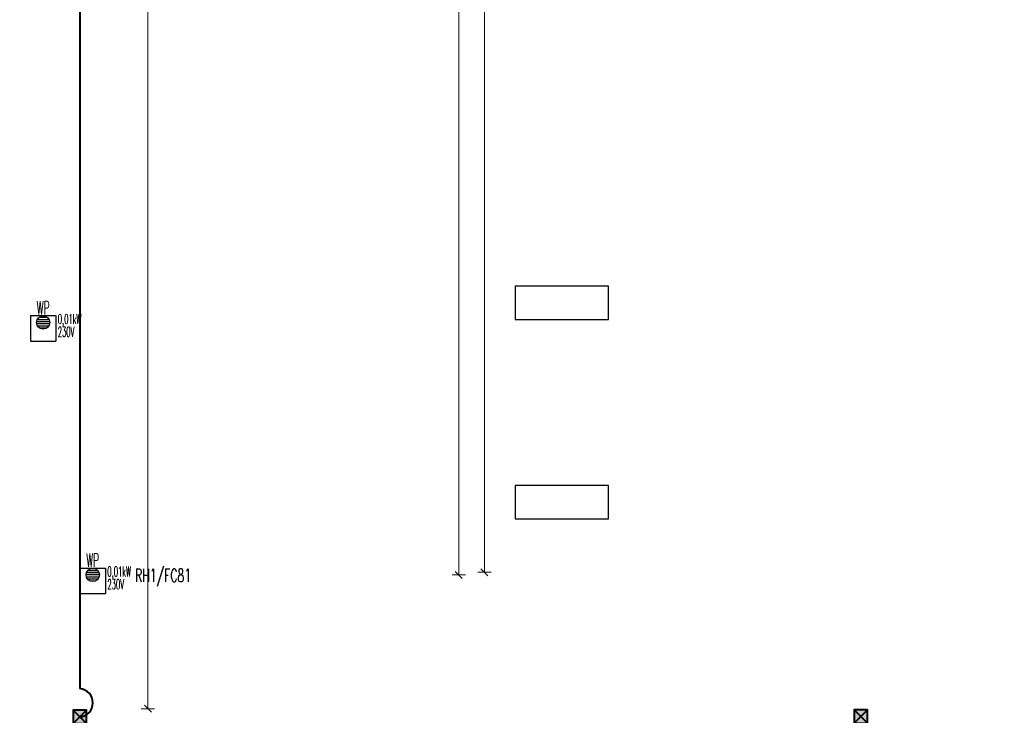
# Model space of a CAD drawing. Header units: millimetres. Extents: x -7955266 to 72030, y -46136 to 9299934.
# Tile 136 of 203: x -5103226 to -5073595, y 6541509 to 6562457. Entities that reach past the tile are written whole.
import ezdxf
from ezdxf.enums import TextEntityAlignment as Align

# ---------------------------------------------------------------- set-up
doc = ezdxf.new("R2010")
doc.units = ezdxf.units.MM
doc.header["$LTSCALE"] = 10
for name, color, linetype, lineweight in [('!XREF', 8, 'Continuous', 5), ('BMS_urzadzenia_nr_obw_magistrala', 140, 'Continuous', 13), ('BMS_urzadzenia_WE_WY', 30, 'Continuous', 20), ('IE_ATRYBUTY_ BLOCK_1', 7, 'Continuous', 25), ('IE_ATRYBUTY_ BLOCK_2', 7, 'Continuous', 18), ('IE_urzadzenia', 30, 'Continuous', 25), ('IE_urzadzenia_nr_obw', 94, 'Continuous', 20), ('IE_zwody', 140, 'Continuous', 40), ('XREF_E_PRZ24002_rzut dachu$0$0-DACH-ISTN', 8, 'Continuous', 5), ('XREF_E_PRZ24002_rzut dachu$0$DO-HALA-WYMIAR', 8, 'Continuous', 5)]:
    doc.layers.add(name, color=color, linetype=linetype, lineweight=lineweight)
doc.layers.add('0-NASWIETLA', color=7, linetype='Continuous')
doc.styles.add('ROMANS', font='romans.shx', dxfattribs={"width": 0.8})
doc.styles.add('XREF_E_PRZ24002_rzut dachu$0$CP_ATTR', font='ROMANS.SHX')
doc.styles.add('XREF_E_PRZ24002_rzut dachu$0$ROMANS', font='romans.shx', dxfattribs={"width": 0.8})
doc.dimstyles.new('XREF_E_PRZ24002_rzut dachu$0$STANDARD', dxfattribs={"dimscale": 1.4, "dimtxt": 21, "dimasz": 0.5, "dimexe": 0.2, "dimexo": 0.1, "dimgap": 6, "dimtad": 1, "dimdec": 1, "dimrnd": 0.5, "dimzin": 12, "dimdsep": 46, "dimtxsty": 'XREF_E_PRZ24002_rzut dachu$0$ROMANS', "dimblk1": 'XREF_E_PRZ24002_rzut dachu$0$Q', "dimblk2": 'XREF_E_PRZ24002_rzut dachu$0$Q', "dimsah": 1, "dimcen": 0.5, "dimse1": 1, "dimse2": 1, "dimclrd": 8, "dimclre": 8, "dimclrt": 7, "dimadec": 0, "dimazin": 0, "dimtfac": 1, "dimtdec": 1, "dimtix": 1, "dimtmove": 2, "dimatfit": 3, "dimldrblk": 'XREF_E_PRZ24002_rzut dachu$0$Q', "dimfxl": 1, "dimtolj": 1, "dimtzin": 12, "dimarcsym": 0})

# ---------------------------------------------------------------- blocks, each defined once
blk = doc.blocks.new('XREF_E_PRZ24002_rzut dachu$0$Q')
for p, q in [((10.6, 10.6), (-10.6, -10.6)), ((0, 20), (0, -20))]:
    blk.add_line(p, q)
blk = doc.blocks.new('*D270')
at = {"layer": 'XREF_E_PRZ24002_rzut dachu$0$DO-HALA-WYMIAR', "color": 8, "lineweight": -2, "transparency": 16777216}
blk.add_line((-268247.4, 259090.3), (-268247.4, 268362.3), dxfattribs=at)
at = {"layer": 'XREF_E_PRZ24002_rzut dachu$0$DO-HALA-WYMIAR', "color": 8, "linetype": 'ByBlock', "lineweight": -2, "transparency": 16777216}
for p, rotation in [((-268247.4, 268363.3), 90), ((-268247.4, 259089.3), 270)]:
    blk.add_blockref('XREF_E_PRZ24002_rzut dachu$0$Q', p, dxfattribs=dict(at, rotation=rotation))
at = {"layer": 'XREF_E_PRZ24002_rzut dachu$0$DO-HALA-WYMIAR', "color": 7, "transparency": 16777216, "insert": (-268280.4, 263726.3), "char_height": 42, "attachment_point": 5, "rotation": 90, "style": 'XREF_E_PRZ24002_rzut dachu$0$ROMANS'}
blk.add_mtext('\\A1;9274', dxfattribs=at)
blk = doc.blocks.new('*D385')
at = {"layer": 'XREF_E_PRZ24002_rzut dachu$0$DO-HALA-WYMIAR', "color": 8, "lineweight": -2, "transparency": 16777216}
blk.add_line((-267234.5, 259501.3), (-267234.5, 267907.3), dxfattribs=at)
at = {"layer": 'XREF_E_PRZ24002_rzut dachu$0$DO-HALA-WYMIAR', "color": 8, "linetype": 'ByBlock', "lineweight": -2, "transparency": 16777216}
for p, rotation in [((-267234.5, 267908.3), 90), ((-267234.5, 259500.3), 270)]:
    blk.add_blockref('XREF_E_PRZ24002_rzut dachu$0$Q', p, dxfattribs=dict(at, rotation=rotation))
at = {"layer": 'XREF_E_PRZ24002_rzut dachu$0$DO-HALA-WYMIAR', "color": 7, "transparency": 16777216, "insert": (-267267.5, 263704.3), "char_height": 42, "attachment_point": 5, "rotation": 90, "style": 'XREF_E_PRZ24002_rzut dachu$0$ROMANS'}
blk.add_mtext('\\A1;8408', dxfattribs=at)
blk = doc.blocks.new('*D386')
at = {"layer": 'XREF_E_PRZ24002_rzut dachu$0$DO-HALA-WYMIAR', "color": 8, "lineweight": -2, "transparency": 16777216}
blk.add_line((-267311.9, 259493.3), (-267311.9, 267915.3), dxfattribs=at)
at = {"layer": 'XREF_E_PRZ24002_rzut dachu$0$DO-HALA-WYMIAR', "color": 8, "linetype": 'ByBlock', "lineweight": -2, "transparency": 16777216}
for p, rotation in [((-267311.9, 267916.3), 90), ((-267311.9, 259492.3), 270)]:
    blk.add_blockref('XREF_E_PRZ24002_rzut dachu$0$Q', p, dxfattribs=dict(at, rotation=rotation))
at = {"layer": 'XREF_E_PRZ24002_rzut dachu$0$DO-HALA-WYMIAR', "color": 7, "transparency": 16777216, "insert": (-267344.9, 263704.3), "char_height": 42, "attachment_point": 5, "rotation": 90, "style": 'XREF_E_PRZ24002_rzut dachu$0$ROMANS'}
blk.add_mtext('\\A1;8424', dxfattribs=at)
blk = doc.blocks.new('urzadzenie_wpust dachowy')
h = blk.add_hatch()
h.set_pattern_fill('ANSI31', color=256, scale=10, angle=315, style=0)
h.set_pattern_definition([(0, (3e-14, -297.45), (1e-14, 31.75), [])])
edge = h.paths.add_edge_path()
edge.add_arc((-1, -104), 100, 0, 360)
for p, q in [((-192, 0), (192, 0)), ((-192, 0), (-192, -384)), ((192, 0), (192, -384)), ((-192, -384), (192, -384))]:
    blk.add_line(p, q)
blk.add_circle((-1, -104), 100)
at = {"layer": 'BMS_urzadzenia_nr_obw_magistrala', "style": 'ROMANS', "width": 0.5, "flags": 8}
blk.add_attdef('ADR_BMS', (239, -153), '', height=150, dxfattribs=at)
at = {"layer": 'BMS_urzadzenia_WE_WY', "style": 'ROMANS', "width": 0.5, "flags": 8}
blk.add_attdef('BMS_WE_WY', (239, -358), '', height=150, dxfattribs=at)
at = {"layer": 'IE_ATRYBUTY_ BLOCK_1', "style": 'ROMANS', "width": 0.5, "flags": 8}
blk.add_attdef('TYP', text='', height=200, dxfattribs=at).set_placement((-1, 18), align=Align.CENTER)
at = {"layer": 'IE_ATRYBUTY_ BLOCK_2', "style": 'ROMANS', "width": 0.5, "flags": 8}
for tag, p in [('OPIS1', (-1, -366)), ('OPIS2', (-1, -759))]:
    blk.add_attdef(tag, text='', height=150, dxfattribs=at).set_placement(p, align=Align.CENTER)
at = {"layer": 'IE_urzadzenia_nr_obw', "style": 'ROMANS', "width": 0.5, "flags": 8}
blk.add_attdef('NR_OBW', text='', height=150, dxfattribs=at).set_placement((-1, -570), align=Align.CENTER)
blk = doc.blocks.new('G$C4A87D2E6')
at = {"layer": '0-NASWIETLA', "color": 1}
for points in [[(-8651.5, -7986), (-8651.5, -7886), (-8931.5, -7886), (-8931.5, -7986)], [(-8651.5, -8586), (-8651.5, -8486), (-8931.5, -8486), (-8931.5, -8586)]]:
    blk.add_lwpolyline(points, close=True, dxfattribs=at)
blk = doc.blocks.new('polaczenie_skrecane')
blk.add_hatch(color=256).paths.add_polyline_path([(-100, -100), (100, -100), (100, 100), (-100, 100)])
for p, q in [((100, -100), (-100, 100)), ((100, 100), (-100, -100))]:
    blk.add_line(p, q)
blk.add_lwpolyline([(-100, -100), (100, -100), (100, 100), (-100, 100)], close=True)
at = {"layer": 'IE_ATRYBUTY_ BLOCK_1', "style": 'ROMANS', "width": 0.7, "flags": 8}
blk.add_attdef('TYP', text='', height=200, dxfattribs=at).set_placement((0, 120), align=Align.CENTER)
at = {"layer": 'IE_ATRYBUTY_ BLOCK_2', "style": 'ROMANS', "width": 0.6, "flags": 8}
for tag, p in [('OPIS1', (0, -274)), ('OPIS2', (0, -474))]:
    blk.add_attdef(tag, text='', height=150, dxfattribs=at).set_placement(p, align=Align.CENTER)
blk = doc.blocks.new('XREF_E_PRZ24002_rzut dachu')
at = {"layer": 'XREF_E_PRZ24002_rzut dachu$0$0-DACH-ISTN', "linetype": 'ByBlock', "style": 'XREF_E_PRZ24002_rzut dachu$0$CP_ATTR', "flags": 9}
for tag, p, height, width in [('NAME', (-279644.05, 267204.19), 0.01, 3.078589), ('PRODUCER', (-279644.05, 267204.19), 0.01, 3.078589), ('PRODUCT-TYPE', (-279644.05, 267204.19), 0.01, 3.078589), ('ARTICLE', (-279644.05, 267204.19), 0.01, 3.078589), ('FLOW', (-279644.05, 267204.19), 0.01, 3.078589), ('OTHER', (-279644.05, 267204.19), 0.01, 3.078589), ('NAME', (-279398.18, 267206.19), 0.01, 2.430116), ('PRODUCER', (-279398.18, 267206.19), 0.01, 2.430116), ('PRODUCT-TYPE', (-279398.18, 267206.19), 0.01, 2.430116), ('ARTICLE', (-279398.18, 267206.19), 0.01, 2.430116), ('FLOW', (-279398.18, 267206.19), 0.01, 2.430116), ('OTHER', (-279398.18, 267206.19), 0.01, 2.430116), ('NAME', (-279880.82, 267079.33), 0.01, 0.520644), ('PRODUCER', (-279880.82, 267079.33), 0.01, 0.520644), ('PRODUCT-TYPE', (-279880.82, 267079.33), 0.01, 0.520644), ('ARTICLE', (-279880.82, 267079.33), 0.01, 0.520644), ('FLOW', (-279880.82, 267079.33), 0.01, 0.520644), ('OTHER', (-279880.82, 267079.33), 0.01, 0.520644), ('NAME', (-279828.75, 267079.33), 0.0001, 1), ('PRODUCER', (-279828.75, 267079.33), 0.0001, 1), ('PRODUCT-TYPE', (-279828.75, 267079.33), 0.0001, 1), ('ARTICLE', (-279828.75, 267079.33), 0.0001, 1), ('FLOW', (-279828.75, 267079.33), 0.0001, 1), ('OTHER', (-279828.75, 267079.33), 0.0001, 1), ('NAME', (-279558.18, 266590.11), 0.0001, 1), ('PRODUCER', (-279558.18, 266590.11), 0.0001, 1), ('PRODUCT-TYPE', (-279558.18, 266590.11), 0.0001, 1), ('ARTICLE', (-279558.18, 266590.11), 0.0001, 1), ('FLOW', (-279558.18, 266590.11), 0.0001, 1), ('OTHER', (-279558.18, 266590.11), 0.0001, 1), ('NAME', (-280739.27, 251288.91), 0.0001, 1), ('PRODUCER', (-280739.27, 251288.91), 0.0001, 1), ('PRODUCT-TYPE', (-280739.27, 251288.91), 0.0001, 1), ('ARTICLE', (-280739.27, 251288.91), 0.0001, 1), ('FLOW', (-280739.27, 251288.91), 0.0001, 1), ('OTHER', (-280739.27, 251288.91), 0.0001, 1), ('NAME', (-280605.65, 251288.91), 0.0001, 1), ('PRODUCER', (-280605.65, 251288.91), 0.0001, 1), ('PRODUCT-TYPE', (-280605.65, 251288.91), 0.0001, 1), ('ARTICLE', (-280605.65, 251288.91), 0.0001, 1), ('FLOW', (-280605.65, 251288.91), 0.0001, 1), ('OTHER', (-280605.65, 251288.91), 0.0001, 1), ('NAME', (-279957.38, 251288.91), 0.0001, 1), ('PRODUCER', (-279957.38, 251288.91), 0.0001, 1), ('PRODUCT-TYPE', (-279957.38, 251288.91), 0.0001, 1), ('ARTICLE', (-279957.38, 251288.91), 0.0001, 1), ('FLOW', (-279957.38, 251288.91), 0.0001, 1), ('OTHER', (-279957.38, 251288.91), 0.0001, 1)]:
    blk.add_attdef(tag, p, '', height=height, dxfattribs=dict(at, width=width))
for tag, p, height, rotation, width in [('PRODUCT-TYPE', (-279196.19, 267204.19), 0.0001, 180, 1), ('NAME', (-279196.19, 267204.19), 0.0001, 180, 1), ('PRODUCER', (-279196.19, 267204.19), 0.0001, 180, 1), ('ARTICLE', (-279196.19, 267204.19), 0.0001, 180, 1), ('FLOW', (-279196.19, 267204.19), 0.0001, 180, 1), ('OTHER', (-279196.19, 267204.19), 0.0001, 180, 1), ('PRODUCT-TYPE', (-279109.07, 267204.19), 0.015, 180, 0.580797), ('PRODUCER', (-279109.07, 267204.19), 0.015, 180, 0.580797), ('ARTICLE', (-279109.07, 267204.19), 0.015, 180, 0.580797), ('NAME', (-279109.07, 267204.19), 0.015, 180, 0.580797), ('FLOW', (-279109.07, 267204.19), 0.015, 180, 0.580797), ('OTHER', (-279109.07, 267204.19), 0.015, 180, 0.580797), ('NAME', (-279015.17, 267206.19), 0.0001, 180, 1), ('PRODUCER', (-279015.17, 267206.19), 0.0001, 180, 1), ('PRODUCT-TYPE', (-279015.17, 267206.19), 0.0001, 180, 1), ('ARTICLE', (-279015.17, 267206.19), 0.0001, 180, 1), ('FLOW', (-279015.17, 267206.19), 0.0001, 180, 1), ('OTHER', (-279015.17, 267206.19), 0.0001, 180, 1), ('PRODUCT-TYPE', (-278926.22, 267206.19), 0.015, 180, 0.592965), ('PRODUCER', (-278926.22, 267206.19), 0.015, 180, 0.592965), ('ARTICLE', (-278926.22, 267206.19), 0.015, 180, 0.592965), ('NAME', (-278926.22, 267206.19), 0.015, 180, 0.592965), ('FLOW', (-278926.22, 267206.19), 0.015, 180, 0.592965), ('OTHER', (-278926.22, 267206.19), 0.015, 180, 0.592965), ('NAME', (-281343.26, 251313.16), 0.0001, 180, 1), ('PRODUCER', (-281343.26, 251313.16), 0.0001, 180, 1), ('PRODUCT-TYPE', (-281343.26, 251313.16), 0.0001, 180, 1), ('ARTICLE', (-281343.26, 251313.16), 0.0001, 180, 1), ('FLOW', (-281343.26, 251313.16), 0.0001, 180, 1), ('OTHER', (-281343.26, 251313.16), 0.0001, 180, 1), ('NAME', (-281440.06, 251297.51), 0.0001, 135, 1), ('PRODUCER', (-281440.06, 251297.51), 0.0001, 135, 1), ('PRODUCT-TYPE', (-281440.06, 251297.51), 0.0001, 135, 1), ('ARTICLE', (-281440.06, 251297.51), 0.0001, 135, 1), ('FLOW', (-281440.06, 251297.51), 0.0001, 135, 1), ('OTHER', (-281440.06, 251297.51), 0.0001, 135, 1), ('NAME', (-281411.29, 251268.73), 0.0001, 315, 1), ('PRODUCER', (-281411.29, 251268.73), 0.0001, 315, 1), ('PRODUCT-TYPE', (-281411.29, 251268.73), 0.0001, 315, 1), ('ARTICLE', (-281411.29, 251268.73), 0.0001, 315, 1), ('FLOW', (-281411.29, 251268.73), 0.0001, 315, 1), ('OTHER', (-281411.29, 251268.73), 0.0001, 315, 1), ('NAME', (-281127.88, 251288.91), 0.0001, 180, 1), ('PRODUCER', (-281127.88, 251288.91), 0.0001, 180, 1), ('PRODUCT-TYPE', (-281127.88, 251288.91), 0.0001, 180, 1), ('ARTICLE', (-281127.88, 251288.91), 0.0001, 180, 1), ('FLOW', (-281127.88, 251288.91), 0.0001, 180, 1), ('OTHER', (-281127.88, 251288.91), 0.0001, 180, 1)]:
    blk.add_attdef(tag, p, '', height=height, rotation=rotation, dxfattribs=dict(at, width=width))
at = {"layer": 'XREF_E_PRZ24002_rzut dachu$0$0-DACH-ISTN', "linetype": 'ByBlock', "style": 'XREF_E_PRZ24002_rzut dachu$0$CP_ATTR', "text_generation_flag": 4, "width": 1, "flags": 9}
for tag, p, rotation in [('NAME', (-279463.18, 267141.19), 90), ('PRODUCER', (-279463.18, 267141.19), 90), ('PRODUCT-TYPE', (-279463.18, 267141.19), 90), ('ARTICLE', (-279463.18, 267141.19), 90), ('FLOW', (-279463.18, 267141.19), 90), ('OTHER', (-279463.18, 267141.19), 90), ('NAME', (-281127.88, 251288.91), 180), ('PRODUCER', (-281127.88, 251288.91), 180), ('PRODUCT-TYPE', (-281127.88, 251288.91), 180), ('ARTICLE', (-281127.88, 251288.91), 180), ('FLOW', (-281127.88, 251288.91), 180), ('OTHER', (-281127.88, 251288.91), 180)]:
    blk.add_attdef(tag, p, '', height=0.0001, rotation=rotation, dxfattribs=at)
at = {"layer": 'XREF_E_PRZ24002_rzut dachu$0$0-DACH-ISTN', "linetype": 'ByBlock', "style": 'XREF_E_PRZ24002_rzut dachu$0$CP_ATTR', "flags": 9}
for tag, p, height, rotation in [('PRODUCT-TYPE', (-279586.68, 266526.19), 0.0025, 180), ('PRODUCER', (-279586.68, 266526.19), 0.0025, 180), ('ARTICLE', (-279586.68, 266526.19), 0.0025, 180), ('NAME', (-279586.68, 266526.19), 0.0025, 180), ('FLOW', (-279586.68, 266526.19), 0.0025, 180), ('OTHER', (-279586.68, 266526.19), 0.0025, 180), ('NAME', (-281440.06, 251297.51), 0.0001, 315), ('PRODUCER', (-281440.06, 251297.51), 0.0001, 315), ('PRODUCT-TYPE', (-281440.06, 251297.51), 0.0001, 315), ('ARTICLE', (-281440.06, 251297.51), 0.0001, 315), ('FLOW', (-281440.06, 251297.51), 0.0001, 315), ('OTHER', (-281440.06, 251297.51), 0.0001, 315), ('NAME', (-281117.1, 251288.91), 0.0001, 180), ('PRODUCER', (-281117.1, 251288.91), 0.0001, 180), ('PRODUCT-TYPE', (-281117.1, 251288.91), 0.0001, 180), ('ARTICLE', (-281117.1, 251288.91), 0.0001, 180), ('FLOW', (-281117.1, 251288.91), 0.0001, 180), ('OTHER', (-281117.1, 251288.91), 0.0001, 180), ('NAME', (-280739.27, 251288.91), 0.0001, 180), ('PRODUCER', (-280739.27, 251288.91), 0.0001, 180), ('PRODUCT-TYPE', (-280739.27, 251288.91), 0.0001, 180), ('ARTICLE', (-280739.27, 251288.91), 0.0001, 180), ('FLOW', (-280739.27, 251288.91), 0.0001, 180), ('OTHER', (-280739.27, 251288.91), 0.0001, 180), ('NAME', (-279957.38, 251288.91), 0.0001, 180), ('PRODUCER', (-279957.38, 251288.91), 0.0001, 180), ('PRODUCT-TYPE', (-279957.38, 251288.91), 0.0001, 180), ('ARTICLE', (-279957.38, 251288.91), 0.0001, 180), ('FLOW', (-279957.38, 251288.91), 0.0001, 180), ('OTHER', (-279957.38, 251288.91), 0.0001, 180)]:
    blk.add_attdef(tag, p, '', height=height, rotation=rotation, dxfattribs=at)
at = {"layer": 'XREF_E_PRZ24002_rzut dachu$0$0-DACH-ISTN', "linetype": 'ByBlock', "style": 'XREF_E_PRZ24002_rzut dachu$0$CP_ATTR'}
for tag, p, height, flags in [('GROUP', (-281520.03, 251451.25), 0.00005, 1), ('NUMBER', (-281520.03, 251451.25), 0.00005, 1), ('PRODUCER', (-281520.03, 251451.25), 0.00005, 1), ('ARTICLE', (-281520.03, 251451.25), 0.00005, 1), ('PRODUCT-TYPE', (-281520.03, 251451.25), 0.00005, 1), ('ORDER-NO', (-281520.03, 251451.25), 0.00005, 1), ('CHARACTER', (-281520.03, 251451.25), 0.00005, 1), ('DN', (-281520.03, 251451.25), 0.00005, 1), ('NAME', (-281520.03, 251451.25), 0.00005, 1), ('TEMPERATURE', (-281520.03, 251451.25), 0.00005, 1), ('FLOW', (-281520.03, 251451.25), 0.00005, 1), ('POWER', (-281520.03, 251451.25), 0.00005, 1), ('VOLTAGE', (-281520.03, 251451.25), 0.00005, 1), ('WEIGHT', (-281520.03, 251451.25), 0.00005, 1), ('PN', (-281520.03, 251451.25), 0.00005, 1), ('H', (-281520.03, 251451.25), 0.00005, 1), ('VAL', (-281520.03, 251451.25), 0.00005, 1), ('NAME', (-281343.26, 251313.16), 0.0001, 9), ('PRODUCER', (-281343.26, 251313.16), 0.0001, 9), ('PRODUCT-TYPE', (-281343.26, 251313.16), 0.0001, 9), ('ARTICLE', (-281343.26, 251313.16), 0.0001, 9), ('FLOW', (-281343.26, 251313.16), 0.0001, 9), ('OTHER', (-281343.26, 251313.16), 0.0001, 9), ('NAME', (-281127.88, 251288.91), 0.0001, 9), ('PRODUCER', (-281127.88, 251288.91), 0.0001, 9), ('PRODUCT-TYPE', (-281127.88, 251288.91), 0.0001, 9), ('ARTICLE', (-281127.88, 251288.91), 0.0001, 9), ('FLOW', (-281127.88, 251288.91), 0.0001, 9), ('OTHER', (-281127.88, 251288.91), 0.0001, 9), ('NAME', (-280750.05, 251288.91), 0.0001, 9), ('PRODUCER', (-280750.05, 251288.91), 0.0001, 9), ('PRODUCT-TYPE', (-280750.05, 251288.91), 0.0001, 9), ('ARTICLE', (-280750.05, 251288.91), 0.0001, 9), ('FLOW', (-280750.05, 251288.91), 0.0001, 9), ('OTHER', (-280750.05, 251288.91), 0.0001, 9), ('NAME', (-280647.27, 251288.91), 0.0001, 9), ('PRODUCER', (-280647.27, 251288.91), 0.0001, 9), ('PRODUCT-TYPE', (-280647.27, 251288.91), 0.0001, 9), ('ARTICLE', (-280647.27, 251288.91), 0.0001, 9), ('FLOW', (-280647.27, 251288.91), 0.0001, 9), ('OTHER', (-280647.27, 251288.91), 0.0001, 9), ('NAME', (-281393.61, 251261.41), 0.0001, 9), ('PRODUCER', (-281393.61, 251261.41), 0.0001, 9), ('PRODUCT-TYPE', (-281393.61, 251261.41), 0.0001, 9), ('ARTICLE', (-281393.61, 251261.41), 0.0001, 9), ('FLOW', (-281393.61, 251261.41), 0.0001, 9), ('OTHER', (-281393.61, 251261.41), 0.0001, 9), ('GROUP', (-281345.5, 250753.98), 0.00005, 1), ('NUMBER', (-281345.5, 250753.98), 0.00005, 1), ('PRODUCER', (-281345.5, 250753.98), 0.00005, 1), ('ARTICLE', (-281345.5, 250753.98), 0.00005, 1), ('PRODUCT-TYPE', (-281345.5, 250753.98), 0.00005, 1), ('ORDER-NO', (-281345.5, 250753.98), 0.00005, 1), ('CHARACTER', (-281345.5, 250753.98), 0.00005, 1), ('DN', (-281345.5, 250753.98), 0.00005, 1), ('NAME', (-281345.5, 250753.98), 0.00005, 1), ('TEMPERATURE', (-281345.5, 250753.98), 0.00005, 1), ('FLOW', (-281345.5, 250753.98), 0.00005, 1), ('POWER', (-281345.5, 250753.98), 0.00005, 1), ('VOLTAGE', (-281345.5, 250753.98), 0.00005, 1), ('WEIGHT', (-281345.5, 250753.98), 0.00005, 1), ('PN', (-281345.5, 250753.98), 0.00005, 1), ('H', (-281345.5, 250753.98), 0.00005, 1), ('VAL', (-281345.5, 250753.98), 0.00005, 1)]:
    blk.add_attdef(tag, p, '', height=height, dxfattribs=dict(at, flags=flags))
at = {"layer": 'XREF_E_PRZ24002_rzut dachu$0$0-DACH-ISTN', "linetype": 'ByBlock', "style": 'XREF_E_PRZ24002_rzut dachu$0$CP_ATTR', "text_generation_flag": 4, "width": 1, "flags": 9}
for tag in ['NAME', 'PRODUCER', 'PRODUCT-TYPE', 'ARTICLE', 'FLOW', 'OTHER']:
    blk.add_attdef(tag, (-280739.27, 251288.91), '', height=0.0001, dxfattribs=at)
at = {"layer": 'XREF_E_PRZ24002_rzut dachu$0$0-DACH-ISTN', "linetype": 'ByBlock', "style": 'XREF_E_PRZ24002_rzut dachu$0$CP_ATTR', "flags": 9}
for tag, p in [('GROUP', (-280584.33, 251288.18)), ('ARTICLE', (-280584.33, 251288.17)), ('PRODUCT-TYPE', (-280584.33, 251288.17)), ('ORDER-NO', (-280584.33, 251288.16)), ('PRODUCER', (-280584.33, 251288.16)), ('NAME', (-280584.32, 251288.18)), ('NUMBER', (-280584.33, 251288.18)), ('TEMPERATURE', (-280584.31, 251288.18)), ('FLOW', (-280584.31, 251288.18)), ('CHARACTER', (-280584.31, 251288.17)), ('POWER', (-280584.31, 251288.16)), ('VOLTAGE', (-280584.31, 251288.16)), ('PN', (-280584.3, 251288.18)), ('OTHER', (-280584.3, 251288.18)), ('DN', (-280584.3, 251288.17))]:
    blk.add_attdef(tag, text='', height=0.002, dxfattribs=at).set_placement(p, align=Align.MIDDLE_LEFT)
at = {"layer": 'XREF_E_PRZ24002_rzut dachu$0$0-DACH-ISTN', "linetype": 'ByBlock', "style": 'XREF_E_PRZ24002_rzut dachu$0$CP_ATTR', "width": 1, "flags": 9}
for tag, height, p in [('GROUP', 0.00158, (-279928.78, 251288.33)), ('ARTICLE', 0.00158, (-279928.78, 251288.33)), ('PRODUCT-TYPE', 0.00158, (-279928.78, 251288.33)), ('ORDER-NO', 0.00157, (-279928.78, 251288.32)), ('PRODUCER', 0.00158, (-279928.78, 251288.32)), ('NAME', 0.00158, (-279928.77, 251288.34)), ('NUMBER', 0.00158, (-279928.78, 251288.34)), ('TEMPERATURE', 0.00158, (-279928.77, 251288.34)), ('OTHER', 0.00158, (-279928.76, 251288.34)), ('CHARACTER', 0.00158, (-279928.76, 251288.33)), ('FLOW', 0.00158, (-279928.76, 251288.33)), ('POWER', 0.00158, (-279928.76, 251288.32)), ('VOLTAGE', 0.00158, (-279928.76, 251288.32)), ('DN', 0.00158, (-279928.75, 251288.33)), ('PN', 0.00158, (-279928.75, 251288.33))]:
    blk.add_attdef(tag, text='', height=height, dxfattribs=at).set_placement(p, align=Align.MIDDLE_LEFT)
at = {"layer": 'XREF_E_PRZ24002_rzut dachu$0$DO-HALA-WYMIAR'}
for base, p1, p2, picture, middle in [((-268247.37, 268363.33), (-268227.37, 259089.33, 0), (-268247.31, 268363.33, 0), '*D270', (-268280.37, 263726.33)), ((-267311.94, 267916.33), (-267159.68, 259492.33, 0), (-267443.68, 267916.33, 0), '*D386', (-267344.94, 263704.33)), ((-267234.46, 267908.33, 0), (-267151.68, 259500.33, 0), (-267451.68, 267908.33, 0), '*D385', (-267267.46, 263704.33, 0))]:
    dim = blk.add_linear_dim(base=base, p1=p1, p2=p2, angle=90, dimstyle='XREF_E_PRZ24002_rzut dachu$0$STANDARD', override={"dimscale": 2}, dxfattribs=at)
    dim.commit()
    dim.dimension.update_dxf_attribs({"geometry": picture, "text_midpoint": middle})

msp = doc.modelspace()

# ---------------------------------------------------------------- linework, layer by layer
at = {"layer": 'IE_zwody'}
msp.add_line((-5101421, 6634448, 0), (-5101421, 6542312, 0), dxfattribs=at)
msp.add_arc((-5101451, 6541885, 0), 428, 274.0987, 85.8816, dxfattribs=at)

# ---------------------------------------------------------------- block references
at = {"layer": '!XREF', "xscale": 10, "yscale": 10, "zscale": 10}
msp.add_blockref('XREF_E_PRZ24002_rzut dachu', (-2416894, 3950814, 0), dxfattribs=at)
at = {"xscale": 10, "yscale": 10, "zscale": 10}
msp.add_blockref('G$C4A87D2E6', (-4998996, 6633288), dxfattribs=at)
at = {"layer": 'IE_urzadzenia'}
ref = msp.add_blockref('urzadzenie_wpust dachowy', (-5102518, 6553546), dxfattribs=dict(at, xscale=2, yscale=2, zscale=2))
ref.add_attrib('OPIS1', '0,01kW', dxfattribs={"layer": 'IE_ATRYBUTY_ BLOCK_2', "height": 300, "style": 'ROMANS', "width": 0.5, "flags": 8}).set_placement((-5101724, 6553293), align=Align.CENTER)
ref.add_attrib('OPIS2', '230V', dxfattribs={"layer": 'IE_ATRYBUTY_ BLOCK_2', "height": 300, "style": 'ROMANS', "width": 0.5, "flags": 8}).set_placement((-5101829, 6552908), align=Align.CENTER)
ref.add_attrib('TYP', 'WP', dxfattribs={"layer": 'IE_ATRYBUTY_ BLOCK_1', "height": 400, "style": 'ROMANS', "width": 0.5, "flags": 8}).set_placement((-5102520, 6553581), align=Align.CENTER)
ref = msp.add_blockref('urzadzenie_wpust dachowy', (-5101026, 6545943), dxfattribs=dict(at, xscale=2, yscale=2, zscale=2))
ref.add_attrib('OPIS1', '0,01kW', dxfattribs={"layer": 'IE_ATRYBUTY_ BLOCK_2', "height": 300, "style": 'ROMANS', "width": 0.5, "flags": 8}).set_placement((-5100232, 6545690), align=Align.CENTER)
ref.add_attrib('OPIS2', '230V', dxfattribs={"layer": 'IE_ATRYBUTY_ BLOCK_2', "height": 300, "style": 'ROMANS', "width": 0.5, "flags": 8}).set_placement((-5100336, 6545305), align=Align.CENTER)
ref.add_attrib('TYP', 'WP', dxfattribs={"layer": 'IE_ATRYBUTY_ BLOCK_1', "height": 400, "style": 'ROMANS', "width": 0.5, "flags": 8}).set_placement((-5101027, 6545979), align=Align.CENTER)
at = {"layer": 'IE_zwody', "linetype": 'Continuous', "ltscale": 20, "xscale": 2, "yscale": 2, "zscale": 2}
msp.add_blockref('polaczenie_skrecane', (-5101416, 6541464, 0), dxfattribs=at)
at = {"layer": 'IE_zwody', "linetype": 'Continuous', "ltscale": 20, "xscale": 2, "yscale": 2, "zscale": 2, "rotation": 89.99999999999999}
msp.add_blockref('polaczenie_skrecane', (-5077910, 6541474, 0), dxfattribs=at)

# ---------------------------------------------------------------- texts
at = {"layer": 'IE_urzadzenia_nr_obw', "style": 'ROMANS', "width": 0.6}
msp.add_text('RH1/FC81', height=400, dxfattribs=at).set_placement((-5099753, 6545524))

doc.saveas('drawing.dxf')
